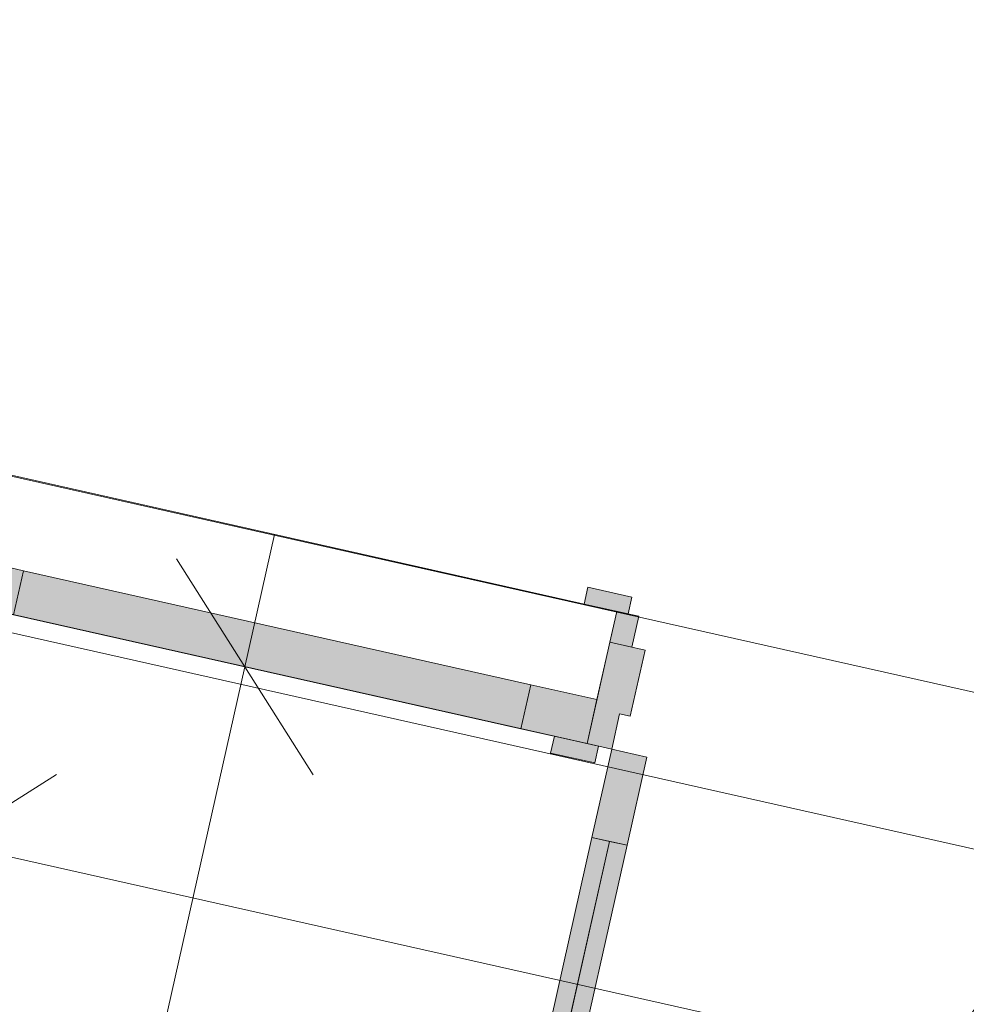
# Model space of a CAD drawing. Header units: millimetres. Extents: x -7218036 to -6920397, y 6117771 to 6333681.
# Tile 27 of 89: x -7184950 to -7183902, y 6138639 to 6139728. Entities that reach past the tile are written whole.
import ezdxf

# ---------------------------------------------------------------- set-up
doc = ezdxf.new("R2010")
doc.units = ezdxf.units.MM
doc.header["$MEASUREMENT"] = 0
for name, color, linetype in [('S - автостоянка.АР', 7, 'Continuous'), ('АР-Стены_Перегородки_100_.АР', 7, 'Continuous'), ('АР-Чертеж-Размеры.АР', 7, 'Continuous')]:
    doc.layers.add(name, color=color, linetype=linetype)
for name, color, linetype, lineweight in [('АР-Чертеж-Размеры.АР_Ном._пера__1', 7, 'Continuous', 0), ('Двери Archicad_Ном._пера__120', 7, 'Continuous', 0), ('Окна Archicad_Ном._пера__120', 7, 'Continuous', 0)]:
    doc.layers.add(name, color=color, linetype=linetype, lineweight=lineweight)
doc.styles.add('РЎР“Р•РќР•Р\xa0Р\x98Р\xa0_РЎРўР\x98Р›Р¬_1', font='GOST_Common.ttf')
doc.dimstyles.new('СГЕНЕРИР_СТИЛЬ__6', dxfattribs={"dimtxt": 150, "dimasz": 190, "dimexe": 0.18, "dimexo": 2000, "dimgap": 0, "dimtad": 1, "dimdec": 0, "dimzin": 0, "dimdsep": 46, "dimtxsty": 'РЎР“Р•РќР•Р\xa0Р\x98Р\xa0_РЎРўР\x98Р›Р¬_1', "dimblk": 'ARROWHEAD_6', "dimblk1": 'ARROWHEAD_6', "dimblk2": 'ARROWHEAD_6', "dimcen": 0.09, "dimclrd": 7, "dimclre": 7, "dimclrt": 7, "dimazin": 0, "dimtfac": 1, "dimtdec": 4, "dimtmove": 0, "dimatfit": 3, "dimfxl": 1, "dimtolj": 1, "dimtzin": 0, "dimarcsym": 0})

# ---------------------------------------------------------------- blocks, each defined once
blk = doc.blocks.new('Окно 23[12]_5', base_point=(-6566190.3, 6562677.8))
at = {"layer": 'Окна Archicad_Ном._пера__120', "linetype": 'Continuous', "lineweight": 0, "true_color": 0xffffff}
for points in [[(-7185029.6, 6139086.5), (-7184956.4, 6139070), (-7184945.5, 6139118.8), (-7185018.6, 6139135.2)], [(-7184956.4, 6139070), (-7184395, 6138943.9), (-7184384, 6138992.7), (-7184945.5, 6139118.8)], [(-7184310.8, 6138976.3), (-7184384, 6138992.7), (-7184395, 6138943.9), (-7184321.8, 6138927.5)]]:
    blk.add_hatch(color=7, dxfattribs=at).paths.add_polyline_path(points)
at = {"layer": 'Окна Archicad_Ном._пера__120', "color": 7, "linetype": 'Continuous', "lineweight": 0}
for p, q in [((-7185018.6, 6139135.2), (-7184996.7, 6139232.8)), ((-7184996.7, 6139232.8), (-7184288.9, 6139073.8)), ((-7185029.6, 6139086.5), (-7185018.6, 6139135.2)), ((-7185029.6, 6139086.5), (-7185018.6, 6139135.2)), ((-7184945.5, 6139118.8), (-7185018.6, 6139135.2)), ((-7184956.4, 6139070), (-7184945.5, 6139118.8)), ((-7184384, 6138992.7), (-7184945.5, 6139118.8)), ((-7185029.6, 6139086.5), (-7184321.8, 6138927.5)), ((-7185029.6, 6139086.5), (-7184956.4, 6139070)), ((-7184310.8, 6138976.3), (-7184288.9, 6139073.8)), ((-7184956.4, 6139070), (-7184395, 6138943.9)), ((-7184384, 6138992.7), (-7184395, 6138943.9)), ((-7184310.8, 6138976.3), (-7184384, 6138992.7)), ((-7184321.8, 6138927.5), (-7184310.8, 6138976.3)), ((-7184321.8, 6138927.5), (-7184310.8, 6138976.3)), ((-7184395, 6138943.9), (-7184321.8, 6138927.5))]:
    blk.add_line(p, q, dxfattribs=at)
blk = doc.blocks.new('Полуторная Дверь 23[33]_5', base_point=(-6566190.3, 6562677.8))
at = {"layer": 'Двери Archicad_Ном._пера__120', "linetype": 'Continuous', "lineweight": 0, "true_color": 0xffffff}
for points in [[(-7184272.1, 6139089.5), (-7184320.9, 6139100.5), (-7184325, 6139081.9), (-7184276.2, 6139071)], [(-7184272.2, 6139034.2), (-7184264.5, 6139068.4), (-7184288.9, 6139073.8), (-7184296.6, 6139039.7)], [(-7184257.6, 6139030.9), (-7184296.6, 6139039.7), (-7184321.8, 6138927.5), (-7184294.5, 6138921.3), (-7184285.7, 6138960.4), (-7184274, 6138957.7)], [(-7184309.1, 6138924.6), (-7184357.9, 6138935.6), (-7184362.1, 6138917.1), (-7184313.3, 6138906.1)], [(-7184255.4, 6138912.6), (-7184294.5, 6138921.3), (-7184316.4, 6138823.8), (-7184277.4, 6138815)], [(-7184380.8, 6138536.9), (-7184361.3, 6138532.5), (-7184296.9, 6138819.4), (-7184316.4, 6138823.8)], [(-7184361.3, 6138532.5), (-7184341.8, 6138528.2), (-7184277.4, 6138815), (-7184296.9, 6138819.4)]]:
    blk.add_hatch(color=7, dxfattribs=at).paths.add_polyline_path(points)
at = {"layer": 'Двери Archicad_Ном._пера__120', "color": 7, "linetype": 'Continuous', "lineweight": 0}
for p, q in [((-7184320.9, 6139100.5), (-7184325, 6139081.9)), ((-7184272.1, 6139089.5), (-7184320.9, 6139100.5)), ((-7184276.2, 6139071), (-7184272.1, 6139089.5)), ((-7184325, 6139081.9), (-7184276.2, 6139071)), ((-7184288.9, 6139073.8), (-7184325, 6139081.9)), ((-7184288.9, 6139073.8), (-7184325, 6139081.9)), ((-7184288.9, 6139073.8), (-7184296.6, 6139039.7)), ((-7184296.6, 6139039.7), (-7184288.9, 6139073.8)), ((-7184296.6, 6139039.7), (-7184288.9, 6139073.8)), ((-7184264.5, 6139068.4), (-7184288.9, 6139073.8)), ((-7184272.2, 6139034.2), (-7184264.5, 6139068.4)), ((-7184321.8, 6138927.5), (-7184296.6, 6139039.7)), ((-7184321.8, 6138927.5), (-7184296.6, 6139039.7)), ((-7184321.8, 6138927.5), (-7184296.6, 6139039.7)), ((-7184296.6, 6139039.7), (-7184272.2, 6139034.2)), ((-7184296.6, 6139039.7), (-7184257.6, 6139030.9)), ((-7184257.6, 6139030.9), (-7184274, 6138957.7)), ((-7184285.7, 6138960.4), (-7184294.5, 6138921.3)), ((-7184274, 6138957.7), (-7184285.7, 6138960.4)), ((-7184357.9, 6138935.6), (-7184362.1, 6138917.1)), ((-7184309.1, 6138924.6), (-7184357.9, 6138935.6)), ((-7184321.8, 6138927.5), (-7184357.9, 6138935.6)), ((-7184321.8, 6138927.5), (-7184357.9, 6138935.6)), ((-7184294.5, 6138921.3), (-7184321.8, 6138927.5)), ((-7184316.4, 6138823.8), (-7184294.5, 6138921.3)), ((-7184313.3, 6138906.1), (-7184309.1, 6138924.6)), ((-7184294.5, 6138921.3), (-7184255.4, 6138912.6)), ((-7184362.1, 6138917.1), (-7184313.3, 6138906.1)), ((-7184255.4, 6138912.6), (-7184277.4, 6138815)), ((-7184277.4, 6138815), (-7184316.4, 6138823.8)), ((-7184361.3, 6138532.5), (-7184296.9, 6138819.4))]:
    blk.add_line(p, q, dxfattribs=at)
at = {"layer": 'Двери Archicad_Ном._пера__120', "color": 7, "linetype": 'Continuous', "lineweight": 0, "flags": 128}
for points in [[(-7184380.8, 6138536.9), (-7184316.4, 6138823.8), (-7184296.9, 6138819.4), (-7184361.3, 6138532.5)], [(-7184361.3, 6138532.5), (-7184296.9, 6138819.4), (-7184277.4, 6138815), (-7184341.8, 6138528.2)]]:
    blk.add_lwpolyline(points, close=True, dxfattribs=at)
at = {"layer": 'Двери Archicad_Ном._пера__120', "color": 7, "linetype": 'Continuous', "lineweight": 0}
blk.add_arc((-7184294.5, 6138921.3), 494, 257.3417, 347.3417, dxfattribs=at)
blk = doc.blocks.new('Стена_220_5', base_point=(-7185110.7, 6139181.5))
at = {"layer": 'Двери Archicad_Ном._пера__120', "color": 7, "linetype": 'Continuous', "lineweight": 0}
blk.add_blockref('Полуторная Дверь 23[33]_5', (-6566190.3, 6562677.8), dxfattribs=at)
at = {"layer": 'Окна Archicad_Ном._пера__120', "color": 7, "linetype": 'Continuous', "lineweight": 0}
blk.add_blockref('Окно 23[12]_5', (-6566190.3, 6562677.8), dxfattribs=at)
blk = doc.blocks.new('*D696', base_point=(-6566190.3, 6562677.8))
at = {"layer": 'АР-Чертеж-Размеры.АР_Ном._пера__1', "color": 7, "linetype": 'Continuous', "lineweight": 0, "transparency": 16777216}
for p, q in [((-7184700.6, 6139012.6), (-7184667.7, 6139158.9)), ((-7184624.9, 6138893.1), (-7184776.2, 6139132)), ((-7184517.6, 6138971.5), (-7184883.5, 6139053.6)), ((-7185237.5, 6136622.1), (-7184700.6, 6139012.6)), ((-7185313.1, 6136741.5), (-7185161.8, 6136502.6)), ((-7185054.5, 6136581), (-7185420.4, 6136663.1)), ((-7185270.3, 6136475.7), (-7185237.5, 6136622.1))]:
    blk.add_line(p, q, dxfattribs=at)
at = {"layer": 'АР-Чертеж-Размеры.АР_Ном._пера__1', "color": 7, "lineweight": 0, "transparency": 16777216, "insert": (-7185052.2, 6137583.8), "char_height": 150, "attachment_point": 7, "rotation": 77.3416, "style": 'РЎР“Р•РќР•Р\xa0Р\x98Р\xa0_РЎРўР\x98Р›Р¬_1'}
blk.add_mtext('\\A1;{\\pql;\\fGOST Common|b0|i0|c204|p0;\\W1.000000;2\xa0450}', dxfattribs=at)
blk = doc.blocks.new('ARROWHEAD_6')
at = {"color": 0, "linetype": 'Continuous', "lineweight": 0}
for p, q in [((-0.5, -0.5), (0.5, 0.5)), ((0, 0), (-1, 0))]:
    blk.add_line(p, q, dxfattribs=at)
blk = doc.blocks.new('*D715', base_point=(-6566190.3, 6562677.8))
at = {"layer": 'АР-Чертеж-Размеры.АР_Ном._пера__1', "color": 7, "linetype": 'Continuous', "lineweight": 0, "transparency": 16777216}
for p, q in [((-7185069.5, 6138634.8), (-7184987.4, 6139000.7)), ((-7184909, 6138893.4), (-7185147.9, 6138742.1)), ((-7185174.8, 6138850.6), (-7185028.5, 6138817.7)), ((-7185028.5, 6138817.7), (-7182130.3, 6138166.8)), ((-7182171.4, 6137983.9), (-7182089.2, 6138349.8)), ((-7182249.8, 6138091.2), (-7182010.8, 6138242.5)), ((-7182130.3, 6138166.8), (-7181983.9, 6138134))]:
    blk.add_line(p, q, dxfattribs=at)
at = {"layer": 'АР-Чертеж-Размеры.АР_Ном._пера__1', "color": 7, "lineweight": 0, "transparency": 16777216, "insert": (-7183805.4, 6138573.8), "char_height": 150, "attachment_point": 7, "rotation": 347.3417, "style": 'РЎР“Р•РќР•Р\xa0Р\x98Р\xa0_РЎРўР\x98Р›Р¬_1'}
blk.add_mtext('\\A1;{\\pql;\\fGOST Common|b0|i0|c204|p0;\\W1.000000;2\xa0970}', dxfattribs=at)

msp = doc.modelspace()

# ---------------------------------------------------------------- linework, layer by layer
at = {"layer": 'S - автостоянка.АР', "color": 9, "linetype": 'Continuous', "lineweight": 0, "true_color": 0xaec5d5, "flags": 128}
msp.add_lwpolyline([(-7176360.7, 6142452.3), (-7177772.7, 6142769.8), (-7177761.7, 6142818.6), (-7183980.3, 6144214.9), (-7184362.1, 6142512.2), (-7184413.9, 6142281.7), (-7185094.2, 6139253.6), (-7181591, 6138467.9), (-7181722.6, 6137882), (-7182106.2, 6136175), (-7181325.4, 6135999.7), (-7181380.4, 6135755.8), (-7179126.6, 6135247.8), (-7179071.7, 6135491.7), (-7178001.1, 6135251.2), (-7177998.6, 6135250.7), (-7177852.3, 6135217.8), (-7177906.8, 6134975.5), (-7175223.5, 6134373.1)], dxfattribs=at)
msp.add_lwpolyline([(-7185014.5, 6139062.6), (-7185465.9, 6137052.6), (-7185270.1, 6137008.6), (-7185350.1, 6136652.5), (-7182569.5, 6136028), (-7182515.8, 6136267), (-7182038.1, 6138394.1)], close=True, dxfattribs=at)

# ---------------------------------------------------------------- block references
at = {"layer": 'АР-Стены_Перегородки_100_.АР', "color": 7, "lineweight": 0}
msp.add_blockref('Стена_220_5', (-7185110.7, 6139181.5), dxfattribs=at)

# ---------------------------------------------------------------- dimensions: what is measured, and where the dimension line sits
at = {"layer": 'АР-Чертеж-Размеры.АР', "color": 7, "linetype": 'Continuous', "lineweight": 0}
for base, p1, p2, angle, picture, middle, turn in [((-7184700.6, 6139012.6), (-7185370.7, 6136652), (-7185049.1, 6139090.8), 77.3416, '*D696', (-7185069, 6137851.3), 77.3416), ((-7182130.3, 6138166.8), (-7185028.5, 6138817.7), (-7182130.3, 6138166.8), 347.3417, '*D715', (-7183538, 6138590.6), 347.3417)]:
    dim = msp.add_linear_dim(base=base, p1=p1, p2=p2, angle=angle, dimstyle='СГЕНЕРИР_СТИЛЬ__6', dxfattribs=at)
    dim.commit()
    dim.dimension.update_dxf_attribs({"geometry": picture, "text_midpoint": middle, "dimtype": 160, "text_rotation": turn})

doc.saveas('drawing.dxf')
